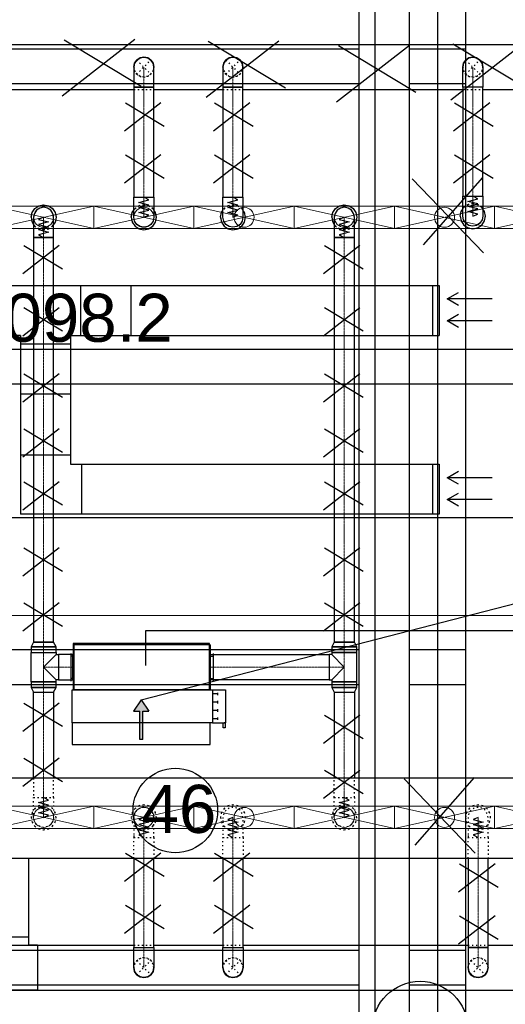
# Model space of a CAD drawing. Header units: centimetres. Extents: x -149939 to 48626, y -46000 to 152985.
# Tile 78 of 256: x -50707 to -45862, y 54138 to 63969. Entities that reach past the tile are written whole.
import ezdxf

# ---------------------------------------------------------------- set-up
doc = ezdxf.new("R2010")
doc.units = ezdxf.units.CM
doc.header["$LTSCALE"] = 50
for name, pattern in [('CADVENT_CENTERLINE', [9.9, 7.4, -1, 0.5, -1]), ('CADVENT_HIDDEN', [0.8, 0.25, -0.55]), ('Kondygnacja  -0_5$0$HIDDEN', [9.525, 6.35, -3.175]), ('Kondygnacja  -0_5$0$HIDDEN2', [4.7625, 3.175, -1.5875]), ('Osie rzutów$0$DASHDOT2', [12.7, 6.35, -3.175, 0, -3.175])]:
    doc.linetypes.add(name, pattern=pattern)
for name, color, linetype in [('01-103-Went PP_poziom-0_5$0$L_Nawiew', 7, 'Continuous'), ('bgde-nawiewDETAILS', 1, 'Continuous'), ('bgde-nawiewEXP', 7, 'Continuous'), ('bgde-nawiewHIDDEN', 250, 'Continuous'), ('bgde-wywiewSOL', 5, 'Continuous'), ('IS_zmiany 2024', 1, 'Continuous'), ('Kondygnacja  -0_5$0$ARCH_KONSTR_POWYŻEJ RZUTU', 8, 'Kondygnacja  -0_5$0$HIDDEN'), ('Kondygnacja  -0_5$0$ARCH_KONSTR_POWYŻEJ RZUTU_IST', 8, 'Kondygnacja  -0_5$0$HIDDEN2'), ('Osie rzutów$0$ARCH_INFO_OSIE_IST', 8, 'Osie rzutów$0$DASHDOT2'), ('Osie rzutów$0$ARCH_INFO_OSIE_OPISY_IST', 8, 'Continuous')]:
    doc.layers.add(name, color=color, linetype=linetype)
for name, color, linetype, lineweight in [('bgde-nawiewCEN', 7, 'Continuous', 13), ('bgde_nawiewnik', 11, 'Continuous', 5), ('RFCU', 6, 'Continuous', 30)]:
    doc.layers.add(name, color=color, linetype=linetype, lineweight=lineweight)
doc.styles.add('Arial', font='ARIAL.TTF')

# ---------------------------------------------------------------- blocks, each defined once
blk = doc.blocks.new('Osie rzutów')
at = {"layer": 'Osie rzutów$0$ARCH_INFO_OSIE_IST', "ltscale": 10}
for p, q in [((7460, 12510), (7460, 4623.26)), ((4436.04, 10400), (13655, 10400))]:
    blk.add_line(p, q, dxfattribs=at)
blk = doc.blocks.new('Kondygnacja  -0_5$0$konstrukcja istniejąca -0.5')
at = {"layer": 'Kondygnacja  -0_5$0$ARCH_KONSTR_POWYŻEJ RZUTU_IST', "ltscale": 10}
blk.add_line((7432, 10975), (7432, 9825), dxfattribs=at)
for points in [[(7382, 9825), (7382, 10975)], [(7488, 10975), (7488, 9825)], [(7382, 10532.89), (6338.46, 10532.89), (6338.46, 10567.89), (7382, 10567.89)], [(7355.93, 10567.89), (8399.93, 10567.89)], [(7432, 10567.89), (7488, 10567.89)], [(8399.93, 10532.89), (7355.93, 10532.89)], [(7488, 10532.89), (7432, 10532.89)], [(7382, 10232.89), (6338.46, 10232.89), (6338.46, 10267.89), (7382, 10267.89)], [(7432, 10267.89), (7488, 10267.89)], [(7488, 10232.89), (7432, 10232.89)], [(7382, 9932.89), (6338.46, 9932.89), (6338.46, 9967.89), (7382, 9967.89)], [(7432, 9967.89), (7488, 9967.89)], [(7488, 9932.89), (7432, 9932.89)]]:
    blk.add_lwpolyline(points, dxfattribs=at)
at = {"layer": 'Kondygnacja  -0_5$0$ARCH_KONSTR_POWYŻEJ RZUTU_IST', "ltscale": 10, "elevation": 0}
for points in [[(7382, 10832.89), (6338.46, 10832.89), (6338.46, 10867.89), (7382, 10867.89)], [(7432, 10867.89), (7488, 10867.89)], [(7488, 10832.89), (7432, 10832.89)]]:
    blk.add_lwpolyline(points, dxfattribs=at)
blk = doc.blocks.new('A$C066D7839')
at = {"layer": 'bgde_nawiewnik', "color": 7}
for p, q in [((-50, -11.15), (-50, 11.15)), ((-50, 11.15), (50, 11.15)), ((-50, -11.15), (50, 11.15)), ((50, -11.15), (-50, 11.15)), ((50, 11.15), (50, -11.15)), ((50, -11.15), (-50, -11.15))]:
    blk.add_line(p, q, dxfattribs=at)
blk.add_circle((0, 0), 10, dxfattribs=at)
blk = doc.blocks.new('A$C5B3E7367')
at = {"layer": '01-103-Went PP_poziom-0_5$0$L_Nawiew'}
h = blk.add_hatch(color=256, dxfattribs=at)
h.paths.add_polyline_path([(215, 704), (215, 674), (331.7, 674), (331.7, 612.1), (445.9, 689), (331.7, 765.9), (331.7, 704)])
h.paths.add_polyline_path([(48.3, 704), (48.3, 674), (215, 674), (215, 704)])
for p, q in [((215, 1525), (165, 1525)), ((165, 1525), (165, 1505)), ((165, 1505), (215, 1505)), ((215, 1400), (215, 1530)), ((545, 1530), (215, 1530)), ((215, 1530), (215, 1515)), ((545, 1400), (545, 1530)), ((0, 1378), (215, 1378)), ((0, 0), (0, 1378)), ((545, 1400), (215, 1400)), ((215, 1400), (215, 1378)), ((215, 1378), (215, 0)), ((243.8, 1452), (268.8, 1452)), ((256.2, 1452), (256.2, 1400)), ((326.2, 1452), (351.2, 1452)), ((338.8, 1452), (338.8, 1400)), ((408.8, 1452), (433.8, 1452)), ((421.2, 1452), (421.2, 1400)), ((491.2, 1452), (516.2, 1452)), ((503.8, 1452), (503.8, 1400)), ((545, 0), (545, 1400)), ((48.3, 704), (331.7, 704)), ((48.3, 704), (48.3, 674)), ((445.9, 689), (331.7, 765.9)), ((331.7, 704), (331.7, 765.9)), ((445.9, 689), (331.7, 612.1)), ((48.3, 674), (331.7, 674)), ((331.7, 612.1), (331.7, 674)), ((215, 0), (0, 0)), ((215, 0), (545, 0))]:
    blk.add_line(p, q, dxfattribs=at)
blk = doc.blocks.new('A$C53CA46B8')
at = {"layer": 'bgde-wywiewSOL'}
for p, q in [((112.9, 511.1), (-162.1, 511.1)), ((-137.1, 481.1), (-137.1, 511.1)), ((87.9, 481.1), (87.9, 511.1)), ((200.4, 481.1), (-249.6, 481.1)), ((-249.6, 481.1), (-249.6, -878.9)), ((200.4, 481.1), (200.4, -878.9)), ((200.4, -878.9), (-249.6, -878.9)), ((-137.1, -878.9), (-137.1, -908.9)), ((87.9, -878.9), (87.9, -908.9)), ((112.9, -908.9), (-162.1, -908.9))]:
    blk.add_line(p, q, dxfattribs=at)
at = {"layer": '01-103-Went PP_poziom-0_5$0$L_Nawiew'}
blk.add_blockref('A$C5B3E7367', (-794.6, -893.9), dxfattribs=at)

msp = doc.modelspace()

# ---------------------------------------------------------------- linework, layer by layer
at = {"layer": 'bgde-nawiewCEN', "linetype": 'CADVENT_CENTERLINE', "ltscale": 0.06}
for p, q in [((-49468.407, 63296.017), (-49468.407, 63496.017)), ((-48579.651, 63296.017), (-48579.651, 63496.017)), ((-46186.383, 63496.017), (-46186.383, 63296.017)), ((-49468.407, 63296.017), (-49468.407, 62196.041)), ((-48579.651, 63296.017), (-48579.651, 62196.041)), ((-46186.383, 63296.017), (-46186.383, 62206.851)), ((-49468.407, 62196.041), (-49468.407, 62177.345)), ((-49468.407, 62177.345), (-49468.407, 62126.234)), ((-48579.651, 62196.041), (-48579.651, 62177.345)), ((-48579.651, 62177.345), (-48579.651, 62126.234)), ((-46186.383, 62206.851), (-46186.383, 62188.214)), ((-46186.383, 62188.214), (-46186.383, 62137.264)), ((-49468.407, 62126.234), (-49468.407, 62098.441)), ((-49468.407, 62098.441), (-49468.407, 62074.915)), ((-49468.407, 62074.915), (-49468.407, 62055.3)), ((-49468.407, 62055.3), (-49468.407, 62039.241)), ((-49468.407, 62039.241), (-49468.407, 62026.382)), ((-48579.651, 62126.234), (-48579.651, 62098.441)), ((-48579.651, 62098.441), (-48579.651, 62074.915)), ((-48579.651, 62074.915), (-48579.651, 62055.3)), ((-48579.651, 62055.3), (-48579.651, 62039.241)), ((-48579.651, 62039.241), (-48579.651, 62026.382)), ((-46186.383, 62137.264), (-46186.383, 62109.559)), ((-46186.383, 62109.559), (-46186.383, 62086.107)), ((-46186.383, 62086.107), (-46186.383, 62066.554)), ((-46186.383, 62066.554), (-46186.383, 62050.546)), ((-46186.383, 62050.546), (-46186.383, 62037.727)), ((-50468.407, 61995.567), (-50468.407, 61996.041)), ((-50468.407, 61994.441), (-50468.407, 61995.567)), ((-50468.407, 61992.248), (-50468.407, 61994.441)), ((-50468.407, 61988.634), (-50468.407, 61992.248)), ((-50468.407, 61983.241), (-50468.407, 61988.634)), ((-50468.407, 61975.715), (-50468.407, 61983.241)), ((-50468.407, 61965.7), (-50468.407, 61975.715)), ((-50468.407, 61952.841), (-50468.407, 61965.7)), ((-50468.407, 61936.782), (-50468.407, 61952.841)), ((-49468.407, 62026.382), (-49468.407, 62016.367)), ((-49468.407, 62016.367), (-49468.407, 62008.841)), ((-49468.407, 62008.841), (-49468.407, 62003.448)), ((-49468.407, 62003.448), (-49468.407, 61999.834)), ((-49468.407, 61999.834), (-49468.407, 61997.641)), ((-49468.407, 61997.641), (-49468.407, 61996.515)), ((-49468.407, 61996.515), (-49468.407, 61996.041)), ((-48579.651, 62026.382), (-48579.651, 62016.367)), ((-48579.651, 62016.367), (-48579.651, 62008.841)), ((-48579.651, 62008.841), (-48579.651, 62003.448)), ((-48579.651, 62003.448), (-48579.651, 61999.834)), ((-48579.651, 61999.834), (-48579.651, 61997.641)), ((-48579.651, 61997.641), (-48579.651, 61996.515)), ((-48579.651, 61996.515), (-48579.651, 61996.041)), ((-47468.407, 61995.567), (-47468.407, 61996.041)), ((-47468.407, 61994.441), (-47468.407, 61995.567)), ((-47468.407, 61992.248), (-47468.407, 61994.441)), ((-47468.407, 61988.634), (-47468.407, 61992.248)), ((-47468.407, 61983.241), (-47468.407, 61988.634)), ((-47468.407, 61975.715), (-47468.407, 61983.241)), ((-47468.407, 61965.7), (-47468.407, 61975.715)), ((-47468.407, 61952.841), (-47468.407, 61965.7)), ((-47468.407, 61936.782), (-47468.407, 61952.841)), ((-46186.383, 62037.727), (-46186.383, 62027.744)), ((-46186.383, 62027.744), (-46186.383, 62020.242)), ((-46186.383, 62020.242), (-46186.383, 62014.866)), ((-46186.383, 62014.866), (-46186.383, 62011.263)), ((-46186.383, 62011.263), (-46186.383, 62009.077)), ((-46186.383, 62009.077), (-46186.383, 62007.955)), ((-46186.383, 62007.955), (-46186.383, 62007.482)), ((-50468.407, 61917.167), (-50468.407, 61936.782)), ((-50468.407, 61893.641), (-50468.407, 61917.167)), ((-50468.407, 61865.848), (-50468.407, 61893.641)), ((-50468.407, 61814.737), (-50468.407, 61865.848)), ((-47468.407, 61917.167), (-47468.407, 61936.782)), ((-47468.407, 61893.641), (-47468.407, 61917.167)), ((-47468.407, 61865.848), (-47468.407, 61893.641)), ((-47468.407, 61814.737), (-47468.407, 61865.848)), ((-50468.407, 61796.041), (-50468.407, 61814.737)), ((-50468.407, 57755.046), (-50468.407, 61796.041)), ((-47468.407, 61796.041), (-47468.407, 61814.737)), ((-47468.407, 57755.046), (-47468.407, 61796.041)), ((-50468.407, 57652.046), (-50468.407, 57755.046)), ((-47468.407, 57652.046), (-47468.407, 57755.046)), ((-50468.407, 57652.046), (-50468.407, 57504.046)), ((-47468.407, 57652.046), (-47468.407, 57504.046)), ((-50468.407, 57504.046), (-50468.407, 57356.046)), ((-50318.407, 57504.046), (-50468.407, 57504.046)), ((-50318.407, 57504.046), (-50178.407, 57504.046)), ((-50174.407, 57504.046), (-50178.407, 57504.046)), ((-48814.407, 57504.046), (-48810.407, 57504.046)), ((-47618.407, 57504.046), (-48810.407, 57504.046)), ((-47618.407, 57504.046), (-47468.407, 57504.046)), ((-47468.407, 57504.046), (-47468.407, 57356.046)), ((-50468.407, 57356.046), (-50468.407, 57253.046)), ((-47468.407, 57356.046), (-47468.407, 57253.046)), ((-50468.407, 57253.046), (-50468.407, 56203.959)), ((-47468.407, 57253.046), (-47468.407, 56203.959)), ((-50468.407, 56203.959), (-50468.407, 56185.263)), ((-50468.407, 56185.263), (-50468.407, 56134.152)), ((-47468.407, 56203.959), (-47468.407, 56185.263)), ((-47468.407, 56185.263), (-47468.407, 56134.152)), ((-50468.407, 56134.152), (-50468.407, 56106.359)), ((-50468.407, 56106.359), (-50468.407, 56082.833)), ((-50468.407, 56082.833), (-50468.407, 56063.218)), ((-50468.407, 56063.218), (-50468.407, 56047.159)), ((-50468.407, 56047.159), (-50468.407, 56034.3)), ((-47468.407, 56134.152), (-47468.407, 56106.359)), ((-47468.407, 56106.359), (-47468.407, 56082.833)), ((-47468.407, 56082.833), (-47468.407, 56063.218)), ((-47468.407, 56063.218), (-47468.407, 56047.159)), ((-47468.407, 56047.159), (-47468.407, 56034.3)), ((-50468.407, 56034.3), (-50468.407, 56024.285)), ((-50468.407, 56024.285), (-50468.407, 56016.759)), ((-50468.407, 56016.759), (-50468.407, 56011.366)), ((-50468.407, 56011.366), (-50468.407, 56007.752)), ((-50468.407, 56007.752), (-50468.407, 56005.559)), ((-50468.407, 56005.559), (-50468.407, 56004.433)), ((-50468.407, 56004.433), (-50468.407, 56003.959)), ((-49468.407, 56003.485), (-49468.407, 56003.959)), ((-49468.407, 56002.359), (-49468.407, 56003.485)), ((-49468.407, 56000.166), (-49468.407, 56002.359)), ((-49468.407, 55996.552), (-49468.407, 56000.166)), ((-49468.407, 55991.159), (-49468.407, 55996.552)), ((-49468.407, 55983.633), (-49468.407, 55991.159)), ((-49468.407, 55973.618), (-49468.407, 55983.633)), ((-49468.407, 55960.759), (-49468.407, 55973.618)), ((-49468.407, 55944.7), (-49468.407, 55960.759)), ((-49468.407, 55925.085), (-49468.407, 55944.7)), ((-48579.165, 56003.485), (-48579.165, 56003.959)), ((-48579.165, 56002.359), (-48579.165, 56003.485)), ((-48579.165, 56000.166), (-48579.165, 56002.359)), ((-48579.165, 55996.552), (-48579.165, 56000.166)), ((-48579.165, 55991.159), (-48579.165, 55996.552)), ((-48579.165, 55983.633), (-48579.165, 55991.159)), ((-48579.165, 55973.618), (-48579.165, 55983.633)), ((-48579.165, 55960.759), (-48579.165, 55973.618)), ((-48579.165, 55944.7), (-48579.165, 55960.759)), ((-48579.165, 55925.085), (-48579.165, 55944.7)), ((-47468.407, 56034.3), (-47468.407, 56024.285)), ((-47468.407, 56024.285), (-47468.407, 56016.759)), ((-47468.407, 56016.759), (-47468.407, 56011.366)), ((-47468.407, 56011.366), (-47468.407, 56007.752)), ((-47468.407, 56007.752), (-47468.407, 56005.559)), ((-47468.407, 56005.559), (-47468.407, 56004.433)), ((-47468.407, 56004.433), (-47468.407, 56003.959)), ((-46134.019, 56003.485), (-46134.019, 56003.959)), ((-46134.019, 56002.359), (-46134.019, 56003.485)), ((-46134.019, 56000.166), (-46134.019, 56002.359)), ((-46134.019, 55996.552), (-46134.019, 56000.166)), ((-46134.019, 55991.159), (-46134.019, 55996.552)), ((-46134.019, 55983.633), (-46134.019, 55991.159)), ((-46134.019, 55973.618), (-46134.019, 55983.633)), ((-46134.019, 55960.759), (-46134.019, 55973.618)), ((-46134.019, 55944.7), (-46134.019, 55960.759)), ((-46134.019, 55925.085), (-46134.019, 55944.7)), ((-49468.407, 55901.559), (-49468.407, 55925.085)), ((-49468.407, 55873.766), (-49468.407, 55901.559)), ((-49468.407, 55822.655), (-49468.407, 55873.766)), ((-48579.165, 55901.559), (-48579.165, 55925.085)), ((-48579.165, 55873.766), (-48579.165, 55901.559)), ((-48579.165, 55822.655), (-48579.165, 55873.766)), ((-46134.019, 55901.559), (-46134.019, 55925.085)), ((-46134.019, 55873.766), (-46134.019, 55901.559)), ((-46134.019, 55822.655), (-46134.019, 55873.766)), ((-49468.407, 55803.959), (-49468.407, 55822.655)), ((-49468.407, 54704.046), (-49468.407, 55803.959)), ((-48579.165, 55803.959), (-48579.165, 55822.655)), ((-48579.165, 54704.046), (-48579.165, 55803.959)), ((-46134.019, 55803.959), (-46134.019, 55822.655)), ((-46134.019, 54704.046), (-46134.019, 55803.959)), ((-49468.407, 54704.046), (-49468.407, 54504.046)), ((-48579.165, 54704.046), (-48579.165, 54504.046)), ((-46134.019, 54504.046), (-46134.019, 54704.046))]:
    msp.add_line(p, q, dxfattribs=at)
at = {"layer": 'bgde-nawiewDETAILS', "linetype": 'CADVENT_HIDDEN'}
for p, q in [((-49539.118, 63425.306), (-49397.697, 63566.728)), ((-49539.118, 63566.728), (-49397.697, 63425.306)), ((-48650.362, 63425.306), (-48508.94, 63566.728)), ((-48650.362, 63566.728), (-48508.94, 63425.306)), ((-46257.094, 63425.306), (-46115.673, 63566.728)), ((-46257.094, 63566.728), (-46115.673, 63425.306)), ((-49539.118, 54433.336), (-49397.697, 54574.757)), ((-49539.118, 54574.757), (-49397.697, 54433.336)), ((-48649.876, 54433.336), (-48508.454, 54574.757)), ((-48649.876, 54574.757), (-48508.454, 54433.336)), ((-46204.729, 54433.336), (-46063.308, 54574.757)), ((-46204.729, 54574.757), (-46063.308, 54433.336))]:
    msp.add_line(p, q, dxfattribs=at)
at = {"layer": 'bgde-nawiewEXP', "linetype": 'Continuous'}
for points in [[(-52242.547, 63271.017), (-52242.547, 63721.017), (-42621.425, 63721.017), (-42221.425, 63596.017), (-42221.425, 63496.017), (-42621.425, 63721.017), (-42621.425, 63271.017), (-42221.425, 63396.017), (-42221.425, 63496.017), (-42621.425, 63271.017), (-43368.407, 63271.017)], [(-51490.031, 63271.017), (-49568.407, 63271.017)], [(-49368.407, 63271.017), (-48679.651, 63271.017)], [(-48479.651, 63271.017), (-46286.383, 63271.017)], [(-46086.383, 63271.017), (-44568.407, 63271.017)], [(-50593.407, 61996.041), (-50583.892, 62043.877), (-50556.796, 62084.429), (-50516.243, 62111.526), (-50468.407, 62121.041), (-50420.572, 62111.526), (-50380.019, 62084.429), (-50352.922, 62043.877), (-50343.407, 61996.041), (-50352.922, 61948.206), (-50368.407, 61925.031)], [(-49593.407, 61996.041), (-49583.892, 61948.206), (-49556.796, 61907.653), (-49516.243, 61880.556), (-49468.407, 61871.041), (-49420.572, 61880.556), (-49380.019, 61907.653), (-49352.922, 61948.206), (-49343.407, 61996.041), (-49352.922, 62043.877), (-49368.407, 62067.051)], [(-49593.407, 61996.041), (-49583.892, 62043.877), (-49568.407, 62067.051)], [(-48704.651, 61996.041), (-48695.136, 61948.206), (-48668.039, 61907.653), (-48627.486, 61880.556), (-48579.651, 61871.041), (-48531.816, 61880.556), (-48491.263, 61907.653), (-48464.166, 61948.206), (-48454.651, 61996.041), (-48464.166, 62043.877), (-48479.651, 62067.051)], [(-48704.651, 61996.041), (-48695.136, 62043.877), (-48679.651, 62067.051)], [(-47593.407, 61996.041), (-47583.892, 62043.877), (-47556.796, 62084.429), (-47516.243, 62111.526), (-47468.407, 62121.041), (-47420.572, 62111.526), (-47380.019, 62084.429), (-47352.922, 62043.877), (-47343.407, 61996.041), (-47352.922, 61948.206), (-47368.407, 61925.031)], [(-46311.383, 62007.482), (-46301.868, 61959.647), (-46274.772, 61919.094), (-46234.219, 61891.997), (-46186.383, 61882.482), (-46138.548, 61891.997), (-46097.995, 61919.094), (-46070.898, 61959.647), (-46061.383, 62007.482), (-46070.898, 62055.317), (-46086.383, 62078.492)], [(-46311.383, 62007.482), (-46301.868, 62055.317), (-46286.383, 62078.492)], [(-50593.407, 61996.041), (-50583.892, 61948.206), (-50568.407, 61925.031)], [(-47593.407, 61996.041), (-47583.892, 61948.206), (-47568.407, 61925.031)], [(-50593.407, 57356.046), (-50593.407, 57652.046), (-50343.407, 57652.046), (-50343.407, 57629.046)], [(-50593.407, 57356.046), (-50343.407, 57356.046), (-50343.407, 57379.046), (-50468.407, 57504.046), (-50343.407, 57629.046), (-50318.407, 57629.046), (-50318.407, 57379.046), (-50343.407, 57379.046)], [(-50178.407, 57379.046), (-50178.407, 57629.046), (-50174.407, 57629.046)], [(-48814.407, 57379.046), (-48810.407, 57379.046), (-48810.407, 57629.046), (-48814.407, 57629.046)], [(-47593.407, 57379.046), (-47468.407, 57504.046), (-47593.407, 57629.046)], [(-50178.407, 57379.046), (-50174.407, 57379.046)], [(-50568.407, 56395.52), (-50568.407, 57253.046), (-50368.407, 57253.046), (-50368.407, 56395.52)], [(-47568.407, 57253.046), (-47568.407, 56395.52)], [(-47568.407, 57253.046), (-47368.407, 57253.046), (-47368.407, 56395.52)], [(-49568.407, 55595.52), (-49568.407, 54704.046), (-49368.407, 54704.046), (-49368.407, 55595.52)], [(-48679.165, 55595.52), (-48679.165, 54704.046), (-48479.165, 54704.046), (-48479.165, 55595.52)], [(-46234.019, 55595.52), (-46234.019, 54704.046), (-46034.019, 54704.046), (-46034.019, 55595.52)], [(-53675.943, 54279.046), (-42620.939, 54279.046), (-42620.939, 54729.046), (-43368.407, 54729.046)], [(-51490.031, 54729.046), (-49568.407, 54729.046)], [(-49368.407, 54729.046), (-48679.165, 54729.046)], [(-48479.165, 54729.046), (-46234.019, 54729.046)], [(-46034.019, 54729.046), (-44568.407, 54729.046)]]:
    msp.add_lwpolyline(points, dxfattribs=at)
for points in [[(-49568.407, 63296.017), (-49368.407, 63296.017), (-49368.407, 63496.017), (-49376.019, 63534.285), (-49397.697, 63566.728), (-49430.139, 63588.405), (-49468.407, 63596.017), (-49506.676, 63588.405), (-49539.118, 63566.728), (-49560.795, 63534.285), (-49568.407, 63496.017), (-49568.407, 63335.035)], [(-49568.407, 63496.017), (-49560.795, 63534.285), (-49539.118, 63566.728), (-49506.676, 63588.405), (-49468.407, 63596.017), (-49430.139, 63588.405), (-49397.697, 63566.728), (-49376.019, 63534.285), (-49368.407, 63496.017), (-49376.019, 63534.285), (-49397.697, 63566.728), (-49430.139, 63588.405), (-49468.407, 63596.017), (-49506.676, 63588.405), (-49539.118, 63566.728), (-49560.795, 63534.285)], [(-48679.651, 63296.017), (-48479.651, 63296.017), (-48479.651, 63496.017), (-48487.263, 63534.285), (-48508.94, 63566.728), (-48541.383, 63588.405), (-48579.651, 63596.017), (-48617.919, 63588.405), (-48650.362, 63566.728), (-48672.039, 63534.285), (-48679.651, 63496.017), (-48679.651, 63335.035)], [(-48679.651, 63496.017), (-48672.039, 63534.285), (-48650.362, 63566.728), (-48617.919, 63588.405), (-48579.651, 63596.017), (-48541.383, 63588.405), (-48508.94, 63566.728), (-48487.263, 63534.285), (-48479.651, 63496.017), (-48487.263, 63534.285), (-48508.94, 63566.728), (-48541.383, 63588.405), (-48579.651, 63596.017), (-48617.919, 63588.405), (-48650.362, 63566.728), (-48672.039, 63534.285)], [(-46286.383, 63296.017), (-46286.383, 63496.017), (-46278.771, 63534.285), (-46257.094, 63566.728), (-46224.652, 63588.405), (-46186.383, 63596.017), (-46148.115, 63588.405), (-46115.673, 63566.728), (-46093.995, 63534.285), (-46086.383, 63496.017), (-46086.383, 63296.017), (-46278.771, 63296.017)], [(-46286.383, 63496.017), (-46278.771, 63534.285), (-46257.094, 63566.728), (-46224.652, 63588.405), (-46186.383, 63596.017), (-46148.115, 63588.405), (-46115.673, 63566.728), (-46093.995, 63534.285), (-46086.383, 63496.017), (-46093.995, 63534.285), (-46115.673, 63566.728), (-46148.115, 63588.405), (-46186.383, 63596.017), (-46224.652, 63588.405), (-46257.094, 63566.728), (-46278.771, 63534.285)], [(-49568.407, 63296.017), (-49568.407, 62196.041), (-49368.407, 62196.041), (-49368.407, 63296.017), (-49560.795, 63296.017)], [(-48679.651, 62196.041), (-48479.651, 62196.041), (-48479.651, 63296.017), (-48679.651, 63296.017)], [(-46286.383, 62206.851), (-46086.383, 62206.851), (-46086.383, 63296.017), (-46286.383, 63296.017)], [(-49568.407, 62026.382), (-49568.407, 62196.041), (-49368.407, 62196.041), (-49368.407, 61996.041), (-49376.019, 61957.773), (-49397.697, 61925.33), (-49430.139, 61903.653), (-49468.407, 61896.041), (-49506.676, 61903.653), (-49539.118, 61925.33), (-49560.795, 61957.773), (-49568.407, 61996.041), (-49568.407, 62016.367)], [(-48679.651, 61997.641), (-48679.651, 62196.041), (-48479.651, 62196.041), (-48479.651, 61996.041), (-48487.263, 61957.773), (-48508.94, 61925.33), (-48541.383, 61903.653), (-48579.651, 61896.041), (-48617.919, 61903.653), (-48650.362, 61925.33), (-48672.039, 61957.773), (-48679.651, 61996.041), (-48679.651, 61996.515)], [(-46286.383, 62137.264), (-46286.383, 62206.851), (-46086.383, 62206.851), (-46086.383, 62007.482), (-46093.995, 61969.214), (-46115.673, 61936.771), (-46148.115, 61915.094), (-46186.383, 61907.482), (-46224.652, 61915.094), (-46257.094, 61936.771), (-46278.771, 61969.214), (-46286.383, 62007.482), (-46286.383, 62109.559)], [(-50568.407, 61965.7), (-50568.407, 61796.041), (-50368.407, 61796.041), (-50368.407, 61996.041), (-50376.019, 62034.309), (-50397.697, 62066.752), (-50430.139, 62088.429), (-50468.407, 62096.041), (-50506.676, 62088.429), (-50539.118, 62066.752), (-50560.795, 62034.309), (-50568.407, 61996.041), (-50568.407, 61975.715)], [(-47568.407, 61965.7), (-47568.407, 61796.041), (-47368.407, 61796.041), (-47368.407, 61996.041), (-47376.019, 62034.309), (-47397.697, 62066.752), (-47430.139, 62088.429), (-47468.407, 62096.041), (-47506.676, 62088.429), (-47539.118, 62066.752), (-47560.795, 62034.309), (-47568.407, 61996.041), (-47568.407, 61975.715)], [(-50568.407, 57755.046), (-50368.407, 57755.046), (-50368.407, 61796.041), (-50568.407, 61796.041)], [(-47568.407, 57755.046), (-47368.407, 57755.046), (-47368.407, 61796.041), (-47568.407, 61796.041)], [(-50593.407, 57706.889), (-50343.407, 57706.889), (-50368.407, 57755.046), (-50568.407, 57755.046)], [(-50174.407, 57729.046), (-48814.407, 57729.046), (-48814.407, 57739.046), (-50174.407, 57739.046)], [(-50174.407, 57278.027), (-48814.407, 57278.027), (-48814.407, 57729.046), (-50174.407, 57729.046)], [(-47593.407, 57706.889), (-47343.407, 57706.889), (-47368.407, 57755.046), (-47568.407, 57755.046)], [(-50593.407, 57652.046), (-50343.407, 57652.046), (-50343.407, 57706.889), (-50593.407, 57706.889)], [(-50318.407, 57379.046), (-50178.407, 57379.046), (-50178.407, 57629.046), (-50318.407, 57629.046), (-50318.407, 57388.561)], [(-48810.407, 57379.046), (-48810.407, 57629.046), (-47618.407, 57629.046), (-47618.407, 57379.046)], [(-47618.407, 57379.046), (-47593.407, 57379.046), (-47593.407, 57356.046), (-47343.407, 57356.046), (-47343.407, 57652.046), (-47593.407, 57652.046), (-47593.407, 57629.046), (-47618.407, 57629.046), (-47618.407, 57388.561)], [(-47593.407, 57652.046), (-47343.407, 57652.046), (-47343.407, 57706.889), (-47593.407, 57706.889)], [(-50593.407, 57301.203), (-50343.407, 57301.203), (-50343.407, 57356.046), (-50593.407, 57356.046)], [(-47593.407, 57301.203), (-47343.407, 57301.203), (-47343.407, 57356.046), (-47593.407, 57356.046)], [(-50593.407, 57301.203), (-50568.407, 57253.046), (-50368.407, 57253.046), (-50343.407, 57301.203), (-50583.892, 57301.203)], [(-47593.407, 57301.203), (-47568.407, 57253.046), (-47368.407, 57253.046), (-47343.407, 57301.203), (-47583.892, 57301.203)], [(-51077.187, 55595.52), (-9318.667, 55595.52), (-9318.667, 56395.52), (-51077.187, 56395.52), (-51077.187, 55995.517)], [(-49568.407, 54504.046), (-49568.407, 54704.046), (-49368.407, 54704.046), (-49368.407, 54504.046), (-49376.019, 54465.778), (-49397.697, 54433.336), (-49430.139, 54411.658), (-49468.407, 54404.046), (-49506.676, 54411.658), (-49539.118, 54433.336), (-49560.795, 54465.778)], [(-48679.165, 54504.046), (-48679.165, 54704.046), (-48479.165, 54704.046), (-48479.165, 54504.046), (-48486.777, 54465.778), (-48508.454, 54433.336), (-48540.897, 54411.658), (-48579.165, 54404.046), (-48617.433, 54411.658), (-48649.876, 54433.336), (-48671.553, 54465.778)], [(-46234.019, 54504.046), (-46226.406, 54465.778), (-46204.729, 54433.336), (-46172.287, 54411.658), (-46134.019, 54404.046), (-46095.75, 54411.658), (-46063.308, 54433.336), (-46041.631, 54465.778), (-46034.019, 54504.046), (-46034.019, 54704.046), (-46234.019, 54704.046), (-46234.019, 54507.889)], [(-49568.407, 54504.046), (-49560.795, 54465.778), (-49539.118, 54433.336), (-49506.676, 54411.658), (-49468.407, 54404.046), (-49430.139, 54411.658), (-49397.697, 54433.336), (-49376.019, 54465.778), (-49368.407, 54504.046), (-49376.019, 54465.778), (-49397.697, 54433.336), (-49430.139, 54411.658), (-49468.407, 54404.046), (-49506.676, 54411.658), (-49539.118, 54433.336), (-49560.795, 54465.778)], [(-48679.165, 54504.046), (-48671.553, 54465.778), (-48649.876, 54433.336), (-48617.433, 54411.658), (-48579.165, 54404.046), (-48540.897, 54411.658), (-48508.454, 54433.336), (-48486.777, 54465.778), (-48479.165, 54504.046), (-48486.777, 54465.778), (-48508.454, 54433.336), (-48540.897, 54411.658), (-48579.165, 54404.046), (-48617.433, 54411.658), (-48649.876, 54433.336), (-48671.553, 54465.778)], [(-46234.019, 54504.046), (-46226.406, 54465.778), (-46204.729, 54433.336), (-46172.287, 54411.658), (-46134.019, 54404.046), (-46095.75, 54411.658), (-46063.308, 54433.336), (-46041.631, 54465.778), (-46034.019, 54504.046), (-46041.631, 54465.778), (-46063.308, 54433.336), (-46095.75, 54411.658), (-46134.019, 54404.046), (-46172.287, 54411.658), (-46204.729, 54433.336), (-46226.406, 54465.778)]]:
    msp.add_lwpolyline(points, close=True, dxfattribs=at)
at = {"layer": 'bgde-nawiewEXP'}
for points in [[(-49468.407, 61996.041), (-49418.407, 62017.339), (-49518.407, 62042.701), (-49418.407, 62067.921), (-49518.407, 62093.206), (-49418.407, 62118.741), (-49518.407, 62144.1), (-49418.407, 62169.559), (-49468.407, 62196.041)], [(-48579.651, 61996.041), (-48529.651, 62017.339), (-48629.651, 62042.701), (-48529.651, 62067.921), (-48629.651, 62093.206), (-48529.651, 62118.741), (-48629.651, 62144.1), (-48529.651, 62169.559), (-48579.651, 62196.041)], [(-46186.383, 62007.482), (-46136.383, 62028.713), (-46236.383, 62053.994), (-46136.383, 62079.135), (-46236.383, 62104.34), (-46136.383, 62129.795), (-46236.383, 62155.074), (-46136.383, 62180.452), (-46186.383, 62206.851)], [(-50468.407, 61996.041), (-50518.407, 61974.743), (-50418.407, 61949.382), (-50518.407, 61924.161), (-50418.407, 61898.876), (-50518.407, 61873.341), (-50418.407, 61847.982), (-50518.407, 61822.523), (-50468.407, 61796.041)], [(-47468.407, 61996.041), (-47518.407, 61974.743), (-47418.407, 61949.382), (-47518.407, 61924.161), (-47418.407, 61898.876), (-47518.407, 61873.341), (-47418.407, 61847.982), (-47518.407, 61822.523), (-47468.407, 61796.041)]]:
    msp.add_lwpolyline(points, dxfattribs=at)
at = {"layer": 'bgde-nawiewHIDDEN', "linetype": 'CADVENT_HIDDEN'}
for points in [[(-49568.407, 63496.017), (-49560.795, 63457.749), (-49539.118, 63425.306), (-49506.676, 63403.629), (-49468.407, 63396.017), (-49430.139, 63403.629), (-49397.697, 63425.306), (-49376.019, 63457.749), (-49368.407, 63496.017), (-49376.019, 63457.749), (-49397.697, 63425.306), (-49430.139, 63403.629), (-49468.407, 63396.017), (-49506.676, 63403.629), (-49539.118, 63425.306), (-49560.795, 63457.749)], [(-48679.651, 63496.017), (-48672.039, 63457.749), (-48650.362, 63425.306), (-48617.919, 63403.629), (-48579.651, 63396.017), (-48541.383, 63403.629), (-48508.94, 63425.306), (-48487.263, 63457.749), (-48479.651, 63496.017), (-48487.263, 63457.749), (-48508.94, 63425.306), (-48541.383, 63403.629), (-48579.651, 63396.017), (-48617.919, 63403.629), (-48650.362, 63425.306), (-48672.039, 63457.749)], [(-46286.383, 63496.017), (-46278.771, 63457.749), (-46257.094, 63425.306), (-46224.652, 63403.629), (-46186.383, 63396.017), (-46148.115, 63403.629), (-46115.673, 63425.306), (-46093.995, 63457.749), (-46086.383, 63496.017), (-46093.995, 63457.749), (-46115.673, 63425.306), (-46148.115, 63403.629), (-46186.383, 63396.017), (-46224.652, 63403.629), (-46257.094, 63425.306), (-46278.771, 63457.749)], [(-50568.407, 56034.3), (-50568.407, 56203.959), (-50368.407, 56203.959), (-50368.407, 56003.959), (-50376.019, 55965.691), (-50397.697, 55933.248), (-50430.139, 55911.571), (-50468.407, 55903.959), (-50506.676, 55911.571), (-50539.118, 55933.248), (-50560.795, 55965.691), (-50568.407, 56003.959), (-50568.407, 56024.285)], [(-47568.407, 56034.3), (-47568.407, 56203.959), (-47368.407, 56203.959), (-47368.407, 56003.959), (-47376.019, 55965.691), (-47397.697, 55933.248), (-47430.139, 55911.571), (-47468.407, 55903.959), (-47506.676, 55911.571), (-47539.118, 55933.248), (-47560.795, 55965.691), (-47568.407, 56003.959), (-47568.407, 56024.285)], [(-50593.407, 56003.959), (-50583.892, 55956.123), (-50556.796, 55915.571), (-50516.243, 55888.474), (-50468.407, 55878.959), (-50420.572, 55888.474), (-50380.019, 55915.571), (-50352.922, 55956.123), (-50343.407, 56003.959), (-50352.922, 56051.794), (-50380.019, 56092.347), (-50420.572, 56119.444), (-50468.407, 56128.959), (-50516.243, 56119.444), (-50556.796, 56092.347), (-50583.892, 56051.794)], [(-50593.407, 56003.959), (-50583.892, 55956.123), (-50556.796, 55915.571), (-50516.243, 55888.474), (-50468.407, 55878.959), (-50420.572, 55888.474), (-50380.019, 55915.571), (-50352.922, 55956.123), (-50343.407, 56003.959), (-50352.922, 56051.794), (-50380.019, 56092.347), (-50420.572, 56119.444), (-50468.407, 56128.959), (-50516.243, 56119.444), (-50556.796, 56092.347), (-50583.892, 56051.794)], [(-49593.407, 56003.959), (-49583.892, 55956.123), (-49556.796, 55915.571), (-49516.243, 55888.474), (-49468.407, 55878.959), (-49420.572, 55888.474), (-49380.019, 55915.571), (-49352.922, 55956.123), (-49343.407, 56003.959), (-49352.922, 56051.794), (-49380.019, 56092.347), (-49420.572, 56119.444), (-49468.407, 56128.959), (-49516.243, 56119.444), (-49556.796, 56092.347), (-49583.892, 56051.794)], [(-49593.407, 56003.959), (-49583.892, 55956.123), (-49556.796, 55915.571), (-49516.243, 55888.474), (-49468.407, 55878.959), (-49420.572, 55888.474), (-49380.019, 55915.571), (-49352.922, 55956.123), (-49343.407, 56003.959), (-49352.922, 56051.794), (-49380.019, 56092.347), (-49420.572, 56119.444), (-49468.407, 56128.959), (-49516.243, 56119.444), (-49556.796, 56092.347), (-49583.892, 56051.794)], [(-49568.407, 55803.959), (-49368.407, 55803.959), (-49368.407, 56003.959), (-49376.019, 56042.227), (-49397.697, 56074.67), (-49430.139, 56096.347), (-49468.407, 56103.959), (-49506.676, 56096.347), (-49539.118, 56074.67), (-49560.795, 56042.227), (-49568.407, 56003.959), (-49568.407, 55822.655)], [(-48704.165, 56003.959), (-48694.65, 55956.123), (-48667.553, 55915.571), (-48627, 55888.474), (-48579.165, 55878.959), (-48531.329, 55888.474), (-48490.777, 55915.571), (-48463.68, 55956.123), (-48454.165, 56003.959), (-48463.68, 56051.794), (-48490.777, 56092.347), (-48531.329, 56119.444), (-48579.165, 56128.959), (-48627, 56119.444), (-48667.553, 56092.347), (-48694.65, 56051.794)], [(-48704.165, 56003.959), (-48694.65, 55956.123), (-48667.553, 55915.571), (-48627, 55888.474), (-48579.165, 55878.959), (-48531.329, 55888.474), (-48490.777, 55915.571), (-48463.68, 55956.123), (-48454.165, 56003.959), (-48463.68, 56051.794), (-48490.777, 56092.347), (-48531.329, 56119.444), (-48579.165, 56128.959), (-48627, 56119.444), (-48667.553, 56092.347), (-48694.65, 56051.794)], [(-48679.165, 55960.759), (-48679.165, 55803.959), (-48479.165, 55803.959), (-48479.165, 56003.959), (-48486.777, 56042.227), (-48508.454, 56074.67), (-48540.897, 56096.347), (-48579.165, 56103.959), (-48617.433, 56096.347), (-48649.876, 56074.67), (-48671.553, 56042.227), (-48679.165, 56003.959), (-48679.165, 55973.618)], [(-47593.407, 56003.959), (-47583.892, 55956.123), (-47556.796, 55915.571), (-47516.243, 55888.474), (-47468.407, 55878.959), (-47420.572, 55888.474), (-47380.019, 55915.571), (-47352.922, 55956.123), (-47343.407, 56003.959), (-47352.922, 56051.794), (-47380.019, 56092.347), (-47420.572, 56119.444), (-47468.407, 56128.959), (-47516.243, 56119.444), (-47556.796, 56092.347), (-47583.892, 56051.794)], [(-47593.407, 56003.959), (-47583.892, 55956.123), (-47556.796, 55915.571), (-47516.243, 55888.474), (-47468.407, 55878.959), (-47420.572, 55888.474), (-47380.019, 55915.571), (-47352.922, 55956.123), (-47343.407, 56003.959), (-47352.922, 56051.794), (-47380.019, 56092.347), (-47420.572, 56119.444), (-47468.407, 56128.959), (-47516.243, 56119.444), (-47556.796, 56092.347), (-47583.892, 56051.794)], [(-46259.019, 56003.959), (-46249.503, 55956.123), (-46222.407, 55915.571), (-46181.854, 55888.474), (-46134.019, 55878.959), (-46086.183, 55888.474), (-46045.63, 55915.571), (-46018.534, 55956.123), (-46009.019, 56003.959), (-46018.534, 56051.794), (-46045.63, 56092.347), (-46086.183, 56119.444), (-46134.019, 56128.959), (-46181.854, 56119.444), (-46222.407, 56092.347), (-46249.503, 56051.794)], [(-46259.019, 56003.959), (-46249.503, 55956.123), (-46222.407, 55915.571), (-46181.854, 55888.474), (-46134.019, 55878.959), (-46086.183, 55888.474), (-46045.63, 55915.571), (-46018.534, 55956.123), (-46009.019, 56003.959), (-46018.534, 56051.794), (-46045.63, 56092.347), (-46086.183, 56119.444), (-46134.019, 56128.959), (-46181.854, 56119.444), (-46222.407, 56092.347), (-46249.503, 56051.794)], [(-46234.019, 55803.959), (-46034.019, 55803.959), (-46034.019, 56003.959), (-46041.631, 56042.227), (-46063.308, 56074.67), (-46095.75, 56096.347), (-46134.019, 56103.959), (-46172.287, 56096.347), (-46204.729, 56074.67), (-46226.406, 56042.227), (-46234.019, 56003.959), (-46234.019, 55822.655)], [(-49568.407, 54504.046), (-49560.795, 54542.315), (-49539.118, 54574.757), (-49506.676, 54596.434), (-49468.407, 54604.046), (-49430.139, 54596.434), (-49397.697, 54574.757), (-49376.019, 54542.315), (-49368.407, 54504.046), (-49376.019, 54542.315), (-49397.697, 54574.757), (-49430.139, 54596.434), (-49468.407, 54604.046), (-49506.676, 54596.434), (-49539.118, 54574.757), (-49560.795, 54542.315)], [(-48679.165, 54504.046), (-48671.553, 54542.315), (-48649.876, 54574.757), (-48617.433, 54596.434), (-48579.165, 54604.046), (-48540.897, 54596.434), (-48508.454, 54574.757), (-48486.777, 54542.315), (-48479.165, 54504.046), (-48486.777, 54542.315), (-48508.454, 54574.757), (-48540.897, 54596.434), (-48579.165, 54604.046), (-48617.433, 54596.434), (-48649.876, 54574.757), (-48671.553, 54542.315)], [(-46234.019, 54504.046), (-46226.406, 54542.315), (-46204.729, 54574.757), (-46172.287, 54596.434), (-46134.019, 54604.046), (-46095.75, 54596.434), (-46063.308, 54574.757), (-46041.631, 54542.315), (-46034.019, 54504.046), (-46041.631, 54542.315), (-46063.308, 54574.757), (-46095.75, 54596.434), (-46134.019, 54604.046), (-46172.287, 54596.434), (-46204.729, 54574.757), (-46226.406, 54542.315)]]:
    msp.add_lwpolyline(points, close=True, dxfattribs=at)
for points in [[(-49568.407, 63271.017), (-49368.407, 63271.017)], [(-48679.651, 63271.017), (-48479.651, 63271.017)], [(-46286.383, 63271.017), (-46086.383, 63271.017)], [(-50593.407, 61996.041), (-50583.892, 62043.877), (-50556.796, 62084.429), (-50516.243, 62111.526), (-50468.407, 62121.041), (-50420.572, 62111.526), (-50380.019, 62084.429), (-50352.922, 62043.877), (-50343.407, 61996.041), (-50352.922, 61948.206), (-50380.019, 61907.653), (-50420.572, 61880.556), (-50468.407, 61871.041), (-50516.243, 61880.556), (-50556.796, 61907.653), (-50516.243, 61880.556), (-50468.407, 61871.041), (-50420.572, 61880.556), (-50380.019, 61907.653), (-50368.407, 61925.031)], [(-49593.407, 61996.041), (-49583.892, 61948.206), (-49556.796, 61907.653), (-49516.243, 61880.556), (-49468.407, 61871.041), (-49420.572, 61880.556), (-49380.019, 61907.653), (-49352.922, 61948.206), (-49343.407, 61996.041), (-49352.922, 62043.877), (-49380.019, 62084.429), (-49420.572, 62111.526), (-49468.407, 62121.041), (-49516.243, 62111.526), (-49556.796, 62084.429), (-49568.407, 62067.051)], [(-49593.407, 61996.041), (-49583.892, 62043.877), (-49556.796, 62084.429), (-49516.243, 62111.526), (-49468.407, 62121.041), (-49420.572, 62111.526), (-49380.019, 62084.429), (-49368.407, 62067.051)], [(-48704.651, 61996.041), (-48695.136, 61948.206), (-48668.039, 61907.653), (-48627.486, 61880.556), (-48579.651, 61871.041), (-48531.816, 61880.556), (-48491.263, 61907.653), (-48464.166, 61948.206), (-48454.651, 61996.041), (-48464.166, 62043.877), (-48491.263, 62084.429), (-48531.816, 62111.526), (-48579.651, 62121.041), (-48627.486, 62111.526), (-48668.039, 62084.429), (-48679.651, 62067.051)], [(-48704.651, 61996.041), (-48695.136, 62043.877), (-48668.039, 62084.429), (-48627.486, 62111.526), (-48579.651, 62121.041), (-48531.816, 62111.526), (-48491.263, 62084.429), (-48479.651, 62067.051)], [(-47593.407, 61996.041), (-47583.892, 62043.877), (-47556.796, 62084.429), (-47516.243, 62111.526), (-47468.407, 62121.041), (-47420.572, 62111.526), (-47380.019, 62084.429), (-47352.922, 62043.877), (-47343.407, 61996.041), (-47352.922, 61948.206), (-47380.019, 61907.653), (-47420.572, 61880.556), (-47468.407, 61871.041), (-47516.243, 61880.556), (-47556.796, 61907.653), (-47516.243, 61880.556), (-47468.407, 61871.041), (-47420.572, 61880.556), (-47380.019, 61907.653), (-47368.407, 61925.031)], [(-46311.383, 62007.482), (-46301.868, 61959.647), (-46274.772, 61919.094), (-46234.219, 61891.997), (-46186.383, 61882.482), (-46138.548, 61891.997), (-46097.995, 61919.094), (-46070.898, 61959.647), (-46061.383, 62007.482), (-46070.898, 62055.317), (-46097.995, 62095.87), (-46138.548, 62122.967), (-46186.383, 62132.482), (-46234.219, 62122.967), (-46274.772, 62095.87), (-46286.383, 62078.492)], [(-46311.383, 62007.482), (-46301.868, 62055.317), (-46274.772, 62095.87), (-46234.219, 62122.967), (-46186.383, 62132.482), (-46138.548, 62122.967), (-46097.995, 62095.87), (-46086.383, 62078.492)], [(-50593.407, 61996.041), (-50583.892, 61948.206), (-50556.796, 61907.653), (-50568.407, 61925.031)], [(-47593.407, 61996.041), (-47583.892, 61948.206), (-47556.796, 61907.653), (-47568.407, 61925.031)], [(-50174.407, 57379.046), (-50174.407, 57629.046)], [(-48814.407, 57379.046), (-48814.407, 57629.046)], [(-50568.407, 56395.52), (-50568.407, 56203.959), (-50368.407, 56203.959), (-50368.407, 56395.52)], [(-47568.407, 56203.959), (-47368.407, 56203.959), (-47368.407, 56395.52)], [(-47568.407, 56203.959), (-47568.407, 56395.52)], [(-49568.407, 55595.52), (-49568.407, 55803.959), (-49368.407, 55803.959), (-49368.407, 55595.52)], [(-48679.165, 55595.52), (-48679.165, 55803.959), (-48479.165, 55803.959), (-48479.165, 55595.52)], [(-46234.019, 55595.52), (-46234.019, 55803.959), (-46034.019, 55803.959), (-46034.019, 55595.52)], [(-49568.407, 54729.046), (-49368.407, 54729.046)], [(-48679.165, 54729.046), (-48479.165, 54729.046)], [(-46234.019, 54729.046), (-46034.019, 54729.046)]]:
    msp.add_lwpolyline(points, dxfattribs=at)
at = {"layer": 'bgde-nawiewHIDDEN'}
for points in [[(-50468.407, 56003.959), (-50418.407, 56025.257), (-50518.407, 56050.618), (-50418.407, 56075.839), (-50518.407, 56101.124), (-50418.407, 56126.659), (-50518.407, 56152.018), (-50418.407, 56177.477), (-50468.407, 56203.959)], [(-47468.407, 56003.959), (-47418.407, 56025.257), (-47518.407, 56050.618), (-47418.407, 56075.839), (-47518.407, 56101.124), (-47418.407, 56126.659), (-47518.407, 56152.018), (-47418.407, 56177.477), (-47468.407, 56203.959)], [(-49468.407, 56003.959), (-49518.407, 55982.661), (-49418.407, 55957.299), (-49518.407, 55932.079), (-49418.407, 55906.794), (-49518.407, 55881.259), (-49418.407, 55855.9), (-49518.407, 55830.441), (-49468.407, 55803.959)], [(-48579.165, 56003.959), (-48629.165, 55982.661), (-48529.165, 55957.299), (-48629.165, 55932.079), (-48529.165, 55906.794), (-48629.165, 55881.259), (-48529.165, 55855.9), (-48629.165, 55830.441), (-48579.165, 55803.959)], [(-46134.019, 56003.959), (-46184.019, 55982.661), (-46084.019, 55957.299), (-46184.019, 55932.079), (-46084.019, 55906.794), (-46184.019, 55881.259), (-46084.019, 55855.9), (-46184.019, 55830.441), (-46134.019, 55803.959)]]:
    msp.add_lwpolyline(points, dxfattribs=at)
at = {"layer": 'IS_zmiany 2024'}
for p, q in [((-50284.775, 63208.838), (-49558.716, 63773.849)), ((-50264.775, 63768.838), (-49493.985, 63304.207)), ((-48846.487, 63194.377), (-48120.427, 63759.388)), ((-48826.487, 63754.377), (-48055.697, 63289.746)), ((-47545.395, 63150.571), (-46819.335, 63715.582)), ((-47525.395, 63710.571), (-46754.605, 63245.939)), ((-46406.297, 63168.641), (-45680.238, 63733.652)), ((-46386.297, 63728.641), (-45615.507, 63264.01)), ((-49662.024, 62860), (-49298.994, 63142.505)), ((-49652.024, 63140), (-49266.629, 62907.684)), ((-48773.268, 62860), (-48410.238, 63142.505)), ((-48763.268, 63140), (-48377.873, 62907.684)), ((-46380, 62860), (-46016.97, 63142.505)), ((-46370, 63140), (-45984.605, 62907.684)), ((-49662.024, 62340.152), (-49298.994, 62622.657)), ((-49652.024, 62620.152), (-49266.629, 62387.836)), ((-48773.268, 62340.152), (-48410.238, 62622.657)), ((-48763.268, 62620.152), (-48377.873, 62387.836)), ((-46380, 62340.152), (-46016.97, 62622.657)), ((-46370, 62620.152), (-45984.605, 62387.836)), ((-46080, 61640), (-46790, 62379.645)), ((-46680, 61720), (-46086.383, 62393.52)), ((-50675.526, 61434.021), (-50312.496, 61716.527)), ((-50665.526, 61714.021), (-50280.131, 61481.706)), ((-47675.526, 61434.021), (-47312.496, 61716.527)), ((-47665.526, 61714.021), (-47280.131, 61481.706)), ((-51640.003, 61315.789), (-46521.351, 61315.789)), ((-50100, 61315.789), (-50100, 60819.295)), ((-49600, 61315.789), (-49600, 60819.295)), ((-46590, 61315.789), (-46590, 60819.295)), ((-46521.351, 61315.789), (-46521.351, 60815.789)), ((-46441.702, 61181.546), (-46329.697, 61246.484, 1393)), ((-45991.702, 61181.546), (-46441.702, 61181.546)), ((-46329.697, 61116.609, 1393), (-46441.702, 61181.546)), ((-50675.526, 60813.81), (-50312.496, 61096.315)), ((-50665.526, 61093.81), (-50280.131, 60861.494)), ((-47675.526, 60813.81), (-47312.496, 61096.315)), ((-47665.526, 61093.81), (-47280.131, 60861.494)), ((-46441.702, 60962.353), (-46329.697, 61027.29, 1393)), ((-45991.702, 60962.353), (-46441.702, 60962.353)), ((-46329.697, 60897.416, 1393), (-46441.702, 60962.353)), ((-50700, 60815.789), (-51615.003, 60815.789)), ((-50700, 60815.789), (-50700, 59030.401)), ((-50200, 60815.789), (-50200, 59530.401)), ((-50200, 60815.789), (-46521.351, 60815.789)), ((-50700, 60734.295), (-50200, 60734.295)), ((-50675.526, 60154.026), (-50312.496, 60436.531)), ((-50665.526, 60434.026), (-50280.131, 60201.71)), ((-47675.526, 60154.026), (-47312.496, 60436.531)), ((-47665.526, 60434.026), (-47280.131, 60201.71)), ((-49494.405, 57178.961, 2865), (-37278.449, 60328.947)), ((-50700, 60234.295), (-50200, 60234.295)), ((-50675.526, 59604.038), (-50312.496, 59886.544)), ((-50665.526, 59884.038), (-50280.131, 59651.722)), ((-47675.526, 59604.038), (-47312.496, 59886.544)), ((-47665.526, 59884.038), (-47280.131, 59651.722)), ((-50200, 59619.295), (-50700, 59619.295)), ((-50200, 59530.401), (-46521.351, 59530.401)), ((-50090, 59530.401), (-50090, 59030.401)), ((-46590, 59530.401), (-46590, 59033.908)), ((-46521.351, 59530.401), (-46521.351, 59030.401)), ((-46441.702, 59396.159), (-46329.697, 59461.096, 1393)), ((-45991.702, 59396.159), (-46441.702, 59396.159)), ((-46329.697, 59331.221, 1393), (-46441.702, 59396.159)), ((-50675.526, 59075.676), (-50312.496, 59358.181)), ((-50665.526, 59355.676), (-50280.131, 59123.36)), ((-47675.526, 59075.676), (-47312.496, 59358.181)), ((-47665.526, 59355.676), (-47280.131, 59123.36)), ((-46441.702, 59176.966), (-46329.697, 59241.903, 1393)), ((-45991.702, 59176.966), (-46441.702, 59176.966)), ((-46329.697, 59112.028, 1393), (-46441.702, 59176.966)), ((-46521.351, 59030.401), (-50700, 59030.401)), ((-50675.526, 58415.892), (-50312.496, 58698.397)), ((-47675.526, 58415.892), (-47312.496, 58698.397)), ((-50665.526, 58695.892), (-50280.131, 58463.576)), ((-47665.526, 58695.892), (-47280.131, 58463.576)), ((-50675.526, 57865.904), (-50312.496, 58148.41)), ((-50665.526, 58145.904), (-50280.131, 57913.588)), ((-47675.526, 57865.904), (-47312.496, 58148.41)), ((-47665.526, 58145.904), (-47280.131, 57913.588)), ((-50675.526, 56865.918), (-50312.496, 57148.423)), ((-50665.526, 57145.918), (-50280.131, 56913.602)), ((-47675.526, 56744.395), (-47312.496, 57026.9)), ((-47665.526, 57024.395), (-47280.131, 56792.079)), ((-50675.526, 56315.93), (-50312.496, 56598.435)), ((-50665.526, 56595.93), (-50280.131, 56363.614)), ((-47675.526, 56194.407), (-47312.496, 56476.912)), ((-47665.526, 56474.407), (-47280.131, 56242.091)), ((-46162.123, 55647.918), (-46872.123, 56387.562)), ((-46762.123, 55727.918), (-46168.506, 56401.438)), ((-49662.024, 55367.974), (-49298.994, 55650.479)), ((-48772.782, 55367.974), (-48409.752, 55650.479)), ((-50620, 55595.52), (-50620, 54729.046)), ((-49652.024, 55647.974), (-49266.629, 55415.658)), ((-48762.782, 55647.974), (-48377.386, 55415.658)), ((-46327.635, 55260.111), (-45964.605, 55542.617)), ((-46317.635, 55540.111), (-45932.24, 55307.795)), ((-49662.024, 54848.125), (-49298.994, 55130.631)), ((-49652.024, 55128.125), (-49266.629, 54895.81)), ((-48772.782, 54848.125), (-48409.752, 55130.631)), ((-48762.782, 55128.125), (-48377.386, 54895.81)), ((-46327.635, 54740.263), (-45964.605, 55022.768)), ((-46317.635, 55020.263), (-45932.24, 54787.947)), ((-51077.187, 54810), (-50620, 54810)), ((-50529.219, 54729.046), (-50620, 54729.046)), ((-50529.219, 54729.046), (-50529.219, 54279.046)), ((-50529.219, 54279.046), (-51077.187, 54279.046))]:
    msp.add_line(p, q, dxfattribs=at)
at = {"layer": 'IS_zmiany 2024', "color": 30, "lineweight": 30}
msp.add_lwpolyline([(-47160, 65000), (-22185, 65000), (-22185, 52985), (-47160, 52985)], close=True, dxfattribs=at)
at = {"layer": 'RFCU', "color": 94, "lineweight": 15}
msp.add_line((-40830, 58020), (-53590, 58020), dxfattribs=at)
at = {"layer": 'RFCU', "color": 6}
for p, q in [((-49450, 57520), (-49450, 57870)), ((-49450, 57870), (-37530, 57870))]:
    msp.add_line(p, q, dxfattribs=at)
at = {"layer": 'RFCU'}
for centre, radius in [((-49154.443, 56072.93), 421.787), ((-46712.017, 53892.07), 475.33)]:
    msp.add_circle(centre, radius, dxfattribs=at)

# ---------------------------------------------------------------- block references
at = {"layer": '01-103-Went PP_poziom-0_5$0$L_Nawiew', "xscale": 10, "yscale": 10, "zscale": 10}
for p in [(-50468.405, 61996.041, 1117.041), (-49468.405, 61996.041, 1117.041), (-48468.405, 61996.041, 1117.041), (-47468.405, 61996.041, 1117.041), (-46468.405, 61996.041, 1117.041), (-45468.405, 61996.041, 1117.041), (-45468.405, 61996.041, 1117.041), (-50468.405, 56003.959, 1117.041), (-49468.405, 56003.959, 1117.041), (-48468.405, 56003.959, 1117.041), (-47468.405, 56003.959, 1117.041), (-46468.405, 56003.959, 1117.041), (-45468.405, 56003.959, 1117.041)]:
    msp.add_blockref('A$C066D7839', p, dxfattribs=at)
at = {"layer": '01-103-Went PP_poziom-0_5$0$L_Nawiew', "xscale": -1, "rotation": 270}
msp.add_blockref('A$C53CA46B8', (-49289.546, 57527.616, 2865), dxfattribs=at)
at = {"layer": 'Kondygnacja  -0_5$0$ARCH_KONSTR_POWYŻEJ RZUTU', "xscale": 10, "yscale": 10, "zscale": 10}
msp.add_blockref('Kondygnacja  -0_5$0$konstrukcja istniejąca -0.5', (-121140, -45000), dxfattribs=at)
at = {"layer": 'Osie rzutów$0$ARCH_INFO_OSIE_OPISY_IST', "color": 30, "xscale": 10, "yscale": 10, "zscale": 10}
msp.add_blockref('Osie rzutów', (-121140, -45000), dxfattribs=at)

# ---------------------------------------------------------------- texts
at = {"layer": 'RFCU', "char_height": 480, "attachment_point": 1, "style": 'Arial'}
for s, insert, width in [('VAV-098.2', (-52422.926, 61233.132), 10742.22846), ('46', (-49491.572, 56329.026), 727.77721)]:
    msp.add_mtext(s, dxfattribs=dict(at, insert=insert, width=width))

doc.saveas('drawing.dxf')
